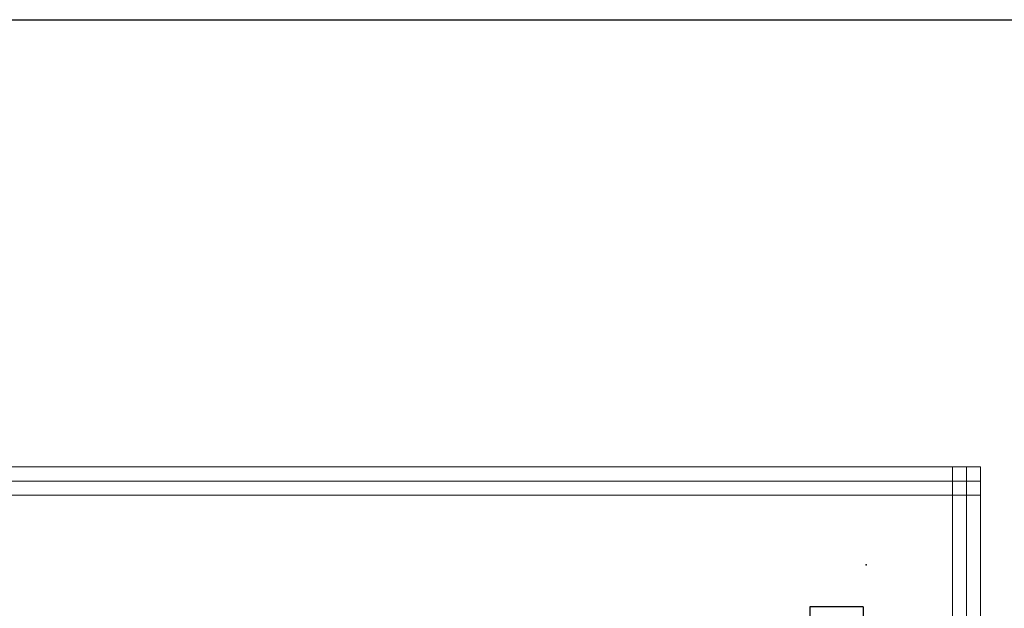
# Model space of a CAD drawing. Extents: x -1485 to 1390, y 3256 to 3973.
# Tile 6 of 15: x -542 to -192, y 3675 to 3884. Entities that reach past the tile are written whole.
import ezdxf
from ezdxf.enums import TextEntityAlignment as Align

# ---------------------------------------------------------------- set-up
doc = ezdxf.new("R2010")
doc.units = 0
doc.header["$MEASUREMENT"] = 0
for name, color, linetype in [('1-KRESBA', 7, 'Continuous'), ('__Bílá', 7, 'Continuous'), ('__Vínová 220', 220, 'Continuous')]:
    doc.layers.add(name, color=color, linetype=linetype)
doc.styles.add('Arial', font='arial.ttf')

# ---------------------------------------------------------------- blocks, each defined once
blk = doc.blocks.new('BLK_Razítko_malé_pro_rozváděče')
at = {"layer": '__Bílá'}
for p, q in [((15, -1), (15, -20)), ((15, -1), (294, -1)), ((15, -20), (294, -20))]:
    blk.add_line(p, q, dxfattribs=at)
blk.add_point((0, 0), dxfattribs=at)
at = {"layer": '__Vínová 220', "style": 'Arial'}
blk.add_attdef('ČÍSLO', text='', height=4, dxfattribs=at).set_placement((290, -416), align=Align.RIGHT)

msp = doc.modelspace()

# ---------------------------------------------------------------- linework, layer by layer
at = {"layer": '1-KRESBA', "color": 3}
msp.add_lwpolyline([(-826, 3883.98), (1390.23, 3883.98), (1390.23, 3255.69), (-826, 3255.69)], close=True, dxfattribs=at)
at = {"layer": '__Vínová 220', "lineweight": 0}
for p, q in [((-697.07, 3724.82), (-200.67, 3724.82)), ((-210.67, 3358.74), (-210.67, 3724.82)), ((-210.67, 3724.82), (-205.67, 3724.82)), ((-205.67, 3358.74), (-205.67, 3724.82)), ((-200.67, 3724.82), (-205.67, 3724.82)), ((-200.67, 3724.82), (-200.67, 3719.82)), ((-200.67, 3358.74), (-200.67, 3724.82)), ((-697.07, 3719.82), (-200.67, 3719.82)), ((-200.67, 3714.82), (-200.67, 3719.82)), ((-697.07, 3714.82), (-200.67, 3714.82))]:
    msp.add_line(p, q, dxfattribs=at)

# ---------------------------------------------------------------- block references
at = {"layer": '1-KRESBA', "rotation": 270}
msp.add_blockref('BLK_Razítko_malé_pro_rozváděče', (-241.36, 3690), dxfattribs=at)

doc.saveas('drawing.dxf')
